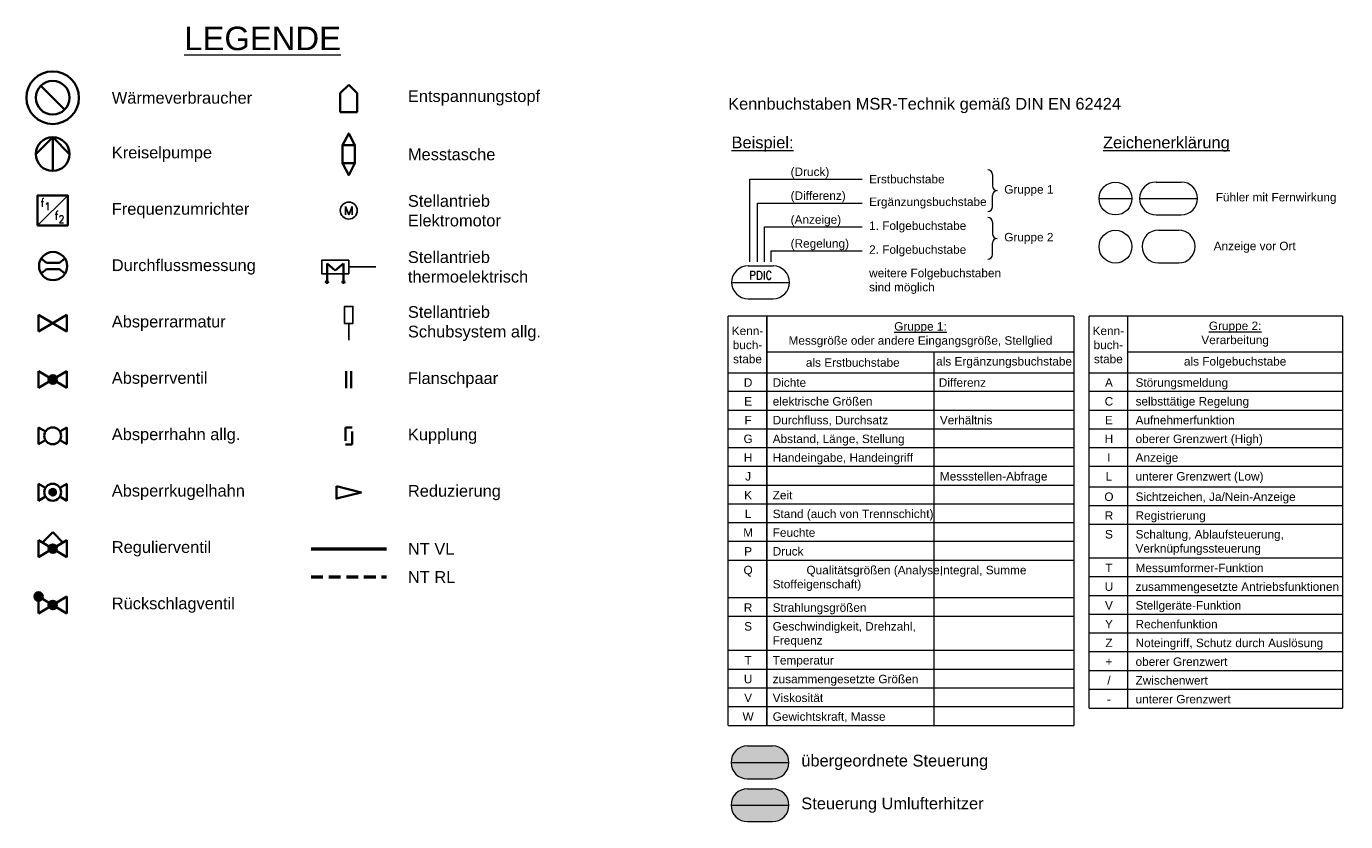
# Model space of a CAD drawing. Header units: millimetres. Extents: x -100 to 887, y -136 to 202.
# Tile 4 of 4: x 606 to 887, y 33 to 202. Entities that reach past the tile are written whole.
import ezdxf
from ezdxf.enums import TextEntityAlignment as Align

# ---------------------------------------------------------------- set-up
doc = ezdxf.new("R2010")
doc.units = ezdxf.units.MM
doc.linetypes.add('GESTRICHELT2', pattern=[0.375, 0.25, -0.125])
doc.layers.get('0').update_dxf_attribs({"lineweight": 18})
for name, color, linetype, lineweight in [('TGAx_G_KOM_Schraff_Steuerung-Umlufterhitzer', 52, 'Continuous', 18), ('TGAx_G_KOM_Schraff_Steuerung-übergeordnet', 241, 'Continuous', 18), ('TGAx_G_TXT_Beschriftung', 7, 'Continuous', 18), ('TGAx_H_KOM_Armaturen', 7, 'Continuous', 35), ('TGAx_H_TXT_Beschriftung', 7, 'Continuous', 18), ('TGAx_SPÄTER_H_LTG_NT_RL', 164, 'GESTRICHELT2', 50), ('TGAx_SPÄTER_H_LTG_NT_VL', 12, 'Continuous', 50)]:
    doc.layers.add(name, color=color, linetype=linetype, lineweight=lineweight)
doc.styles.add('Arial', font='arial.ttf')
doc.styles.add('MEP-Reloaded-M', font='arial.ttf')
doc.styles.add('MEP-Reloaded-M-2.5', font='arial.ttf', dxfattribs={"height": 2.5})
doc.styles.add('MSR-Arial', font='romans.shx')

# ---------------------------------------------------------------- blocks, each defined once
blk = doc.blocks.new('02.MSR_Frequenzumrichter')
at = {"lineweight": 18}
blk.add_line((-3.2, -3.2), (3.2, 3.2), dxfattribs=at)
blk.add_lwpolyline([(-3.2, -3.2), (3.2, -3.2), (3.2, 3.2), (-3.2, 3.2)], close=True)
at = {"lineweight": 18, "char_height": 1.8, "attachment_point": 5, "style": 'MSR-Arial'}
for insert in [(-2.16, 1.63), (0.83, -1.08)]:
    blk.add_mtext('f', dxfattribs=dict(at, insert=insert))
at = {"lineweight": 18, "style": 'MSR-Arial', "width": 0.9}
for p in [(-1.12, 0.86), (1.87, -1.85)]:
    blk.add_attdef('Stufe', text='', height=1.6, dxfattribs=at).set_placement(p, align=Align.MIDDLE_CENTER)
blk = doc.blocks.new('11.06-Wärmeverbraucher m. Heizfläche')
at = {"linetype": 'Continuous'}
blk.add_line((3.63, -3.63), (-3.63, 3.63), dxfattribs=at)
for radius in [8, 5.13]:
    blk.add_circle((0, 0), radius, dxfattribs=at)
blk = doc.blocks.new('13.21-Kreiselpumpe')
at = {"linetype": 'Continuous'}
for p, q in [((-4.5, -4.4), (0, 0.1)), ((0, 0.1), (4.5, -4.4)), ((0, 0.1), (0, -8.9))]:
    blk.add_line(p, q, dxfattribs=at)
blk.add_circle((0, -4.4), 4.5, dxfattribs=at)
blk = doc.blocks.new('17.01.01-Durchflussmessung allg.')
for p, q in [((-1.38, 0.69), (-2.53, 1.62)), ((1.38, 0.69), (-1.38, 0.69)), ((2.53, 1.62), (1.38, 0.69)), ((-1.38, -0.69), (-2.53, -1.62)), ((1.38, -0.69), (-1.38, -0.69)), ((2.53, -1.62), (1.38, -0.69))]:
    blk.add_line(p, q)
blk.add_circle((0, 0), 3)
blk = doc.blocks.new('5.02-Flanschpaar')
at = {"linetype": 'Continuous'}
for p, q in [((0, 1.8), (0, -1.8)), ((1, 1.8), (1, -1.8))]:
    blk.add_line(p, q, dxfattribs=at)
blk = doc.blocks.new('5.07-Kupplung allg.')
at = {"linetype": 'Continuous'}
for p, q in [((0, 1.8), (0, -1)), ((1.4, 1), (1.4, 0)), ((1.4, 0), (1.4, -1.8))]:
    blk.add_line(p, q, dxfattribs=at)
for p, q in [((0, 1.8), (1.4, 1.8)), ((0, -1.8), (1.4, -1.8))]:
    blk.add_line(p, q)
blk = doc.blocks.new('6.01-Reduzierung')
at = {"flags": 128}
blk.add_lwpolyline([(0, 1.3125), (0, -1.3125), (5.25, 0)], close=True, dxfattribs=at)
blk = doc.blocks.new('7.01.01-Absperrarmatur allg.')
at = {"linetype": 'Continuous'}
for p, q in [((0, 1.8), (0, -1.8)), ((6, 1.8), (0, -1.8)), ((0, 1.8), (6, -1.8)), ((6, 1.8), (6, -1.8))]:
    blk.add_line(p, q, dxfattribs=at)
blk = doc.blocks.new('7.01.03-Absperrventil')
at = {"linetype": 'Continuous'}
for p, q in [((0, 1.8), (0, -1.8)), ((0, 1.8), (6, -1.8)), ((6, 1.8), (0, -1.8)), ((6, 1.8), (6, -1.8))]:
    blk.add_line(p, q, dxfattribs=at)
for radius in [0.9, 0.8, 0.7, 0.6, 0.5, 0.4, 0.3, 0.2, 0.1]:
    blk.add_circle((3, 0), radius, dxfattribs=at)
blk.add_point((3, 0), dxfattribs=at)
blk = doc.blocks.new('7.01.04-Absperrhahn allg.')
at = {"linetype": 'Continuous'}
for p, q in [((0, 1.8), (0, -1.8)), ((0, 1.8), (1.46, 0.93)), ((6, 1.8), (4.54, 0.93)), ((6, 1.8), (6, -1.8)), ((1.46, -0.93), (0, -1.8)), ((4.54, -0.93), (6, -1.8))]:
    blk.add_line(p, q, dxfattribs=at)
blk.add_circle((3, 0), 1.8, dxfattribs=at)
blk = doc.blocks.new('7.01.05-Absperrkugelhahn')
h = blk.add_hatch(color=256)
h.dxf.hatch_style = 1
h.paths.add_polyline_path([(2.3, 0, 1), (3.7, 0, 1)])
at = {"linetype": 'Continuous'}
for p, q in [((0, 1.8), (1.46, 0.93)), ((0, 1.8), (0, -1.8)), ((6, 1.8), (4.54, 0.93)), ((6, 1.8), (6, -1.8)), ((1.46, -0.93), (0, -1.8)), ((4.54, -0.93), (6, -1.8))]:
    blk.add_line(p, q, dxfattribs=at)
for radius in [1.8, 0.7]:
    blk.add_circle((3, 0), radius, dxfattribs=at)
blk = doc.blocks.new('7.02.01C-Absperrventil m. stet. Stellverhalten')
h = blk.add_hatch(color=256)
h.dxf.hatch_style = 1
h.paths.add_polyline_path([(2.23, 0.46), (3, 0), (3.77, 0.46, 0.56619)])
h.paths.add_polyline_path([(2.23, 0.46, 0.135933), (2.1, 0, 0.135933), (2.23, -0.46), (3, 0)])
h.paths.add_polyline_path([(3, 0), (2.23, -0.46, 0.56619), (3.77, -0.46)])
h.paths.add_polyline_path([(3.77, 0.46), (3, 0), (3.77, -0.46, 0.135933), (3.9, 0, 0.135933)])
at = {"linetype": 'Continuous'}
for p, q in [((3, 3.48), (0.81, 1.31)), ((3, 3.48), (5.19, 1.31)), ((6, 1.8), (0, -1.8)), ((0, 1.8), (6, -1.8)), ((0, 1.8), (0, -1.8)), ((6, 1.8), (6, -1.8))]:
    blk.add_line(p, q, dxfattribs=at)
blk.add_circle((3, 0), 0.9, dxfattribs=at)
blk.add_point((3, 0), dxfattribs=at)
blk = doc.blocks.new('7.04.02-Rückschlagventil')
at = {"linetype": 'Continuous'}
for p, q in [((0, 1.8), (6, -1.8)), ((6, 1.8), (0, -1.8)), ((0, 1.8), (0, -1.8)), ((6, 1.8), (6, -1.8))]:
    blk.add_line(p, q, dxfattribs=at)
for centre, radius in [((0, 1.8), 0.9), ((0, 1.8), 0.8), ((0, 1.8), 0.7), ((0, 1.8), 0.6), ((0, 1.8), 0.5), ((0, 1.8), 0.4), ((0, 1.8), 0.3), ((0, 1.8), 0.2), ((0, 1.8), 0.1), ((3, 0), 0.9), ((3, 0), 0.8), ((3, 0), 0.7), ((3, 0), 0.6), ((3, 0), 0.5), ((3, 0), 0.4), ((3, 0), 0.3), ((3, 0), 0.2), ((3, 0), 0.1)]:
    blk.add_circle(centre, radius, dxfattribs=at)
blk.add_point((3, 0), dxfattribs=at)
blk = doc.blocks.new('7.05.02-Stellantr. Elektromotor')
at = {"lineweight": 25}
for p, q in [((-0.72, 0.9), (-0.72, -0.9)), ((-0.72, 0.9), (0, -0.9)), ((0, -0.9), (0.72, 0.9)), ((0.72, -0.9), (0.72, 0.9))]:
    blk.add_line(p, q, dxfattribs=at)
blk.add_circle((0, 0), 1.8, dxfattribs=at)
blk = doc.blocks.new('7.05.07-Stellantr. Schubsystem allg.')
at = {"lineweight": 25}
blk.add_line((0, 3.6), (0, 0), dxfattribs=at)
blk.add_lwpolyline([(-0.9, 3.6), (0.9, 3.6), (0.9, 7.2), (-0.9, 7.2)], close=True, dxfattribs=at)
blk = doc.blocks.new('GA_FÜHLER-FERN_SymLang')
for p, q in [((-7.94, 3.5), (-2.6, 3.5)), ((-11.44, 0), (0.9, 0)), ((-7.94, -3.5), (-2.6, -3.5))]:
    blk.add_line(p, q)
for centre, start, end in [((-7.94, 0), 90, 270), ((-2.6, 0), 270, 90)]:
    blk.add_arc(centre, 3.5, start, end)
at = {"style": 'MSR-Arial', "width": 0.9}
for tag, p in [('MESSART', (-5.25, 1.5)), ('WERT', (-5.25, -1.55))]:
    blk.add_attdef(tag, text='', height=1.8, dxfattribs=at).set_placement(p, align=Align.MIDDLE_CENTER)
blk = doc.blocks.new('02.MSR_Fühler rund')
blk.add_circle((0, 0), 3.5)
at = {"style": 'MSR-Arial', "width": 0.9}
blk.add_attdef('MESSART', text='', height=1.8, dxfattribs=at).set_placement((0, 0), align=Align.MIDDLE_CENTER)
blk = doc.blocks.new('02.MSR_Fühler langrund')
for p, q in [((-2.15, 3.5), (2.15, 3.5)), ((-2.15, -3.5), (2.15, -3.5))]:
    blk.add_line(p, q)
for centre, start, end in [((-2.15, 0), 90, 270), ((2.15, 0), 270, 90)]:
    blk.add_arc(centre, 3.5, start, end)
at = {"style": 'MSR-Arial', "width": 0.9}
blk.add_attdef('MESSART', text='', height=1.8, dxfattribs=at).set_placement((0, 0), align=Align.MIDDLE_CENTER)
blk = doc.blocks.new('02.MSR_Fühler m. Fernwirkung_rund')
blk.add_line((-3.5, 0), (3.5, 0))
blk.add_circle((0, 0), 3.5)
at = {"style": 'MSR-Arial', "width": 0.9}
for tag, p in [('MESSART', (0, 1.5)), ('WERT', (0, -1.55))]:
    blk.add_attdef(tag, text='', height=1.8, dxfattribs=at).set_placement(p, align=Align.MIDDLE_CENTER)
blk = doc.blocks.new('Legende_MSR-Symbole')
for p, q in [((56.28, -21.79), (56.28, -24.22)), ((4.62, -40.37), (4.62, -22.78)), ((4.62, -22.78), (28.51, -22.78)), ((6.24, -27.86), (28.51, -27.86)), ((6.24, -40.37), (6.24, -27.86)), ((56.28, -28.66), (56.28, -26.22)), ((7.73, -32.95), (28.51, -32.95)), ((7.73, -40.37), (7.73, -32.95)), ((56.28, -31.96), (56.28, -34.39)), ((56.28, -38.82), (56.28, -36.39)), ((9.17, -38.03), (28.51, -38.03)), ((9.17, -40.37), (9.17, -38.03)), ((73.67, -59.64), (8.24, -59.64)), ((130.85, -59.64), (85.08, -59.64)), ((73.67, -68.01), (-0.01, -68.01)), ((130.85, -68.01), (76.84, -68.01)), ((73.67, -72.01), (-0.01, -72.01)), ((130.85, -72.01), (76.84, -72.01)), ((73.67, -76), (-0.01, -76)), ((130.85, -76), (76.84, -76)), ((73.67, -79.99), (-0.01, -79.99)), ((130.85, -79.99), (76.84, -79.99)), ((73.67, -83.98), (-0.01, -83.98)), ((130.85, -83.98), (76.84, -83.98)), ((73.67, -87.98), (-0.01, -87.98)), ((130.85, -88.33), (76.84, -88.33)), ((73.67, -91.97), (-0.01, -91.97)), ((130.85, -92.33), (76.84, -92.33)), ((73.67, -95.96), (-0.01, -95.96)), ((130.85, -96.32), (76.84, -96.32)), ((73.67, -99.95), (-0.01, -99.95)), ((73.67, -103.95), (-0.01, -103.95)), ((130.85, -103.48), (76.84, -103.48)), ((130.85, -107.47), (76.84, -107.47)), ((73.67, -111.93), (-0.01, -111.93)), ((130.85, -111.46), (76.84, -111.46)), ((73.67, -115.92), (-0.01, -115.92)), ((130.85, -115.45), (76.84, -115.45)), ((130.85, -119.45), (76.84, -119.45)), ((73.67, -123.15), (-0.01, -123.15)), ((130.85, -123.44), (76.84, -123.44)), ((73.67, -127.15), (-0.01, -127.15)), ((130.85, -127.43), (76.84, -127.43)), ((73.67, -131.14), (-0.01, -131.14)), ((130.85, -131.42), (76.84, -131.42)), ((73.67, -135.13), (-0.01, -135.13))]:
    blk.add_line(p, q)
at = {"const_width": 0.3}
for points in [[(-0.01, -51.9), (73.67, -51.9)], [(-0.01, -139.12), (-0.01, -51.9)], [(8.24, -51.9), (8.24, -139.12)], [(73.67, -51.9), (73.67, -139.12)], [(76.84, -135.42), (76.84, -51.9)], [(76.84, -51.9), (130.85, -51.9)], [(85.08, -51.9), (85.08, -135.42)], [(130.85, -51.9), (130.85, -135.42)], [(43.85, -139.12), (43.85, -59.64)], [(73.67, -64.02), (-0.01, -64.02)], [(130.85, -64.02), (76.84, -64.02)], [(130.85, -135.42), (76.84, -135.42)], [(73.67, -139.12), (-0.01, -139.12)]]:
    blk.add_lwpolyline(points, dxfattribs=at)
for centre, start, end in [((55.28, -21.79), 0, 90), ((57.28, -24.22), 180, 270), ((57.28, -26.22), 90, 180), ((55.28, -28.66), 270, 0), ((55.28, -31.96), 0, 90), ((57.28, -34.39), 180, 270), ((57.28, -36.39), 90, 180), ((55.28, -38.82), 270, 0)]:
    blk.add_arc(centre, 1, start, end)
for name, p in [('02.MSR_Fühler m. Fernwirkung_rund', (82.48, -26.9)), ('GA_FÜHLER-FERN_SymLang', (99.06, -26.88)), ('02.MSR_Fühler rund', (82.48, -37.14)), ('02.MSR_Fühler langrund', (93.79, -37.12))]:
    blk.add_blockref(name, p)
blk.add_blockref('GA_FÜHLER-FERN_SymLang', (12.17, -44.74)).add_auto_attribs({'MESSART': 'PDIC'})
at = {"style": 'MEP-Reloaded-M'}
for s, insert, char_height, attachment_point in [('Kennbuchstaben MSR-Technik gemäß DIN EN 62424', (0, -5.47), 2.5, 1), ('{\\LBeispiel:}', (0.73, -13.7), 2.5, 1), ('{\\LZeichenerklärung}', (79.83, -13.7), 2.5, 1), ('(Druck)', (13.3, -21.47), 1.8, 4), ('Erstbuchstabe', (30.02, -22.78), 1.8, 4), ('(Differenz)', (13.3, -26.56), 1.8, 4), ('Gruppe 1', (58.79, -25.22), 1.8, 4), ('Ergänzungsbuchstabe', (30.02, -27.86), 1.8, 4), ('Fühler mit Fernwirkung', (103.84, -26.88), 1.8, 4), ('(Anzeige)', (13.3, -31.64), 1.8, 4), ('1. Folgebuchstabe', (30.02, -32.95), 1.8, 4), ('(Regelung)', (13.3, -36.73), 1.8, 4), ('Gruppe 2', (58.79, -35.39), 1.8, 4), ('Anzeige vor Ort', (103.4, -37.27), 1.8, 4), ('2. Folgebuchstabe', (30.02, -38.03), 1.8, 4), ('weitere Folgebuchstaben\\Psind möglich', (30.02, -44.53), 1.8, 4), ('{\\LGruppe 2:}\\PVerarbeitung', (107.96, -55.77), 1.8, 5), ('Kenn-\\Pbuch-\\Pstabe', (4.12, -58.08), 1.8, 5), ('{\\LGruppe 1:}\\PMessgröße oder andere Eingangsgröße, Stellglied ', (40.95, -55.89), 1.8, 5), ('Kenn-\\Pbuch-\\Pstabe', (80.96, -58.08), 1.8, 5), ('als Erstbuchstabe', (26.54, -61.83), 1.8, 5), ('als Ergänzungsbuchstabe', (58.76, -61.83), 1.8, 5), ('als Folgebuchstabe', (107.96, -61.83), 1.8, 5), ('D', (4.25, -65.18), 1.8, 2), ('Dichte', (9.48, -65.18), 1.8, 1), ('Differenz', (44.86, -65.18), 1.8, 1), ('A', (81.09, -65.18), 1.8, 2), ('Störungsmeldung', (86.76, -65.18), 1.8, 1), ('E', (4.25, -69.17), 1.8, 2), ('elektrische Größen', (9.48, -69.17), 1.8, 1), ('C', (81.09, -69.17), 1.8, 2), ('selbsttätige Regelung', (86.76, -69.17), 1.8, 1), ('Durchfluss, Durchsatz', (9.48, -73.17), 1.8, 1), ('Verhältnis', (45.08, -73.17), 1.8, 1), ('Aufnehmerfunktion', (86.76, -73.17), 1.8, 1), ('F', (4.25, -73.17), 1.8, 2), ('E', (81.09, -73.17), 1.8, 2), ('G', (4.25, -77.16), 1.8, 2), ('Abstand, Länge, Stellung', (9.48, -77.16), 1.8, 1), ('H', (81.09, -77.16), 1.8, 2), ('oberer Grenzwert (High)', (86.76, -77.16), 1.8, 1), ('H', (4.25, -81.15), 1.8, 2), ('Handeingabe, Handeingriff', (9.48, -81.15), 1.8, 1), ('I', (81.09, -81.15), 1.8, 2), ('Anzeige', (86.76, -81.15), 1.8, 1), ('J', (4.25, -85.14), 1.8, 2), ('Messstellen-Abfrage', (45.08, -85.14), 1.8, 1), ('L', (81.09, -85.14), 1.8, 2), ('unterer Grenzwert (Low)', (86.76, -85.14), 1.8, 1), ('K', (4.25, -89.14), 1.8, 2), ('Zeit', (9.48, -89.14), 1.8, 1), ('O', (81.09, -89.49), 1.8, 2), ('Sichtzeichen, Ja/Nein-Anzeige', (86.76, -89.49), 1.8, 1), ('L', (4.25, -93.13), 1.8, 2), ('Stand (auch von Trennschicht)', (9.48, -93.13), 1.8, 1), ('R', (81.09, -93.49), 1.8, 2), ('Registrierung', (86.76, -93.49), 1.8, 1), ('M', (4.25, -97.12), 1.8, 2), ('Feuchte', (9.48, -97.12), 1.8, 1), ('S', (81.09, -97.48), 1.8, 2), ('Schaltung, Ablaufsteuerung,\\PVerknüpfungssteuerung', (86.76, -97.48), 1.8, 1), ('P', (4.25, -101.11), 1.8, 2), ('Druck', (9.48, -101.11), 1.8, 1), ('Q', (4.25, -105.1), 1.8, 2), ('^IQualitätsgrößen (Analyse,\\PStoffeigenschaft)', (9.48, -105.1), 1.8, 1), ('Integral, Summe', (45.08, -105.1), 1.8, 1), ('T', (81.09, -104.64), 1.8, 2), ('Messumformer-Funktion', (86.76, -104.64), 1.8, 1), ('U', (81.09, -108.63), 1.8, 2), ('zusammengesetzte Antriebsfunktionen', (86.76, -108.63), 1.8, 1), ('R', (4.25, -113.09), 1.8, 2), ('Strahlungsgrößen', (9.48, -113.09), 1.8, 1), ('V', (81.09, -112.62), 1.8, 2), ('Stellgeräte-Funktion', (86.76, -112.62), 1.8, 1), ('S', (4.25, -117.08), 1.8, 2), ('Geschwindigkeit, Drehzahl,\\PFrequenz', (9.48, -117.08), 1.8, 1), ('Y', (81.09, -116.61), 1.8, 2), ('Rechenfunktion', (86.76, -116.61), 1.8, 1), ('Z', (81.09, -120.61), 1.8, 2), ('Noteingriff, Schutz durch Auslösung', (86.76, -120.61), 1.8, 1), ('T', (4.25, -124.31), 1.8, 2), ('Temperatur', (9.48, -124.31), 1.8, 1), ('+', (81.09, -124.6), 1.8, 2), ('oberer Grenzwert', (86.76, -124.6), 1.8, 1), ('U', (4.25, -128.3), 1.8, 2), ('zusammengesetzte Größen', (9.48, -128.3), 1.8, 1), ('/', (81.09, -128.59), 1.8, 2), ('Zwischenwert', (86.76, -128.59), 1.8, 1), ('V', (4.25, -132.3), 1.8, 2), ('Viskosität', (9.48, -132.3), 1.8, 1), ('-', (81.09, -132.58), 1.8, 2), ('unterer Grenzwert', (86.76, -132.58), 1.8, 1), ('W', (4.25, -136.29), 1.8, 2), ('Gewichtskraft, Masse', (9.48, -136.29), 1.8, 1)]:
    blk.add_mtext(s, dxfattribs=dict(at, insert=insert, char_height=char_height, attachment_point=attachment_point))

msp = doc.modelspace()

# ---------------------------------------------------------------- hatches: boundary and pattern name
at = {"layer": 'TGAx_G_KOM_Schraff_Steuerung-Umlufterhitzer'}
h = msp.add_hatch(color=256, dxfattribs=at)
h.dxf.hatch_style = 1
edge = h.paths.add_edge_path()
edge.add_arc((760.02, 36.06), 3.5, 90, 270)
edge.add_line((760.02, 32.56), (765.37, 32.56))
edge.add_arc((765.37, 36.06), 3.5, 270, 450)
edge.add_line((765.37, 39.56), (760.02, 39.56))
at = {"layer": 'TGAx_G_KOM_Schraff_Steuerung-übergeordnet'}
h = msp.add_hatch(color=256, dxfattribs=at)
h.dxf.hatch_style = 1
edge = h.paths.add_edge_path()
edge.add_arc((760.02, 45.17), 3.5, 90, 270)
edge.add_line((760.02, 41.67), (765.37, 41.67))
edge.add_arc((765.37, 45.17), 3.5, 270, 450)
edge.add_line((765.37, 48.67), (760.02, 48.67))

# ---------------------------------------------------------------- linework, layer by layer
at = {"layer": 'TGAx_H_KOM_Armaturen'}
for p, q in [((675.11, 189.43), (673.31, 187.63)), ((676.91, 187.63), (675.11, 189.43)), ((673.31, 187.63), (673.31, 183.63)), ((676.91, 187.63), (676.91, 183.63)), ((673.31, 183.63), (676.91, 183.63)), ((670.48, 147.68), (670.48, 151.39)), ((670.48, 151.39), (672.23, 149.91)), ((673.98, 151.39), (672.23, 149.91)), ((673.98, 147.68), (673.98, 151.39))]:
    msp.add_line(p, q, dxfattribs=at)
for points in [[(676.43, 176.57), (673.8, 176.57), (675.11, 179.07)], [(673.8, 172.73), (676.43, 172.73), (676.43, 176.57), (673.8, 176.57)], [(676.43, 172.73), (673.8, 172.73), (675.11, 170.23)]]:
    msp.add_lwpolyline(points, close=True, dxfattribs=at)
for centre in [(670.48, 147.46), (673.98, 147.46)]:
    msp.add_circle(centre, 0.219, dxfattribs=at)
at = {"layer": 'TGAx_SPÄTER_H_LTG_NT_RL', "ltscale": 10}
msp.add_line((667.1, 84.65), (683.12, 84.65), dxfattribs=at)
at = {"layer": 'TGAx_SPÄTER_H_LTG_NT_VL'}
msp.add_line((667.1, 90.65), (683.12, 90.65), dxfattribs=at)

# ---------------------------------------------------------------- block references
at = {"layer": 'TGAx_G_TXT_Beschriftung'}
for p in [(767.96, 45.17), (767.96, 36.06)]:
    msp.add_blockref('GA_FÜHLER-FERN_SymLang', p, dxfattribs=at)
at = {"layer": 'TGAx_H_KOM_Armaturen'}
for name, p, xscale, yscale, zscale in [('11.06-Wärmeverbraucher m. Heizfläche', (612.06, 186.69), 0.7, 0.7, 0.7), ('13.21-Kreiselpumpe', (612.06, 178.21), 0.8, 0.8, 0.8)]:
    msp.add_blockref(name, p, dxfattribs=dict(at, xscale=xscale, yscale=yscale, zscale=zscale))
ref = msp.add_blockref('02.MSR_Frequenzumrichter', (612.06, 162.69), dxfattribs=at)
ref.add_attrib('Stufe', '1', dxfattribs={"layer": '0', "lineweight": 18, "height": 1.6, "style": 'MSR-Arial', "width": 0.9}).set_placement((610.94, 163.55), align=Align.MIDDLE_CENTER)
ref.add_attrib('Stufe', '2', dxfattribs={"layer": '0', "lineweight": 18, "height": 1.6, "style": 'MSR-Arial', "width": 0.9}).set_placement((613.93, 160.84), align=Align.MIDDLE_CENTER)
for name, p in [('7.05.02-Stellantr. Elektromotor', (675.11, 162.65)), ('17.01.01-Durchflussmessung allg.', (612.15, 150.85)), ('7.01.01-Absperrarmatur allg.', (609.06, 138.69)), ('7.05.07-Stellantr. Schubsystem allg.', (675.11, 135.05)), ('7.01.03-Absperrventil', (609.06, 126.69)), ('5.02-Flanschpaar', (674.59, 126.65)), ('7.01.04-Absperrhahn allg.', (609.06, 114.69)), ('5.07-Kupplung allg.', (674.41, 114.65)), ('7.01.05-Absperrkugelhahn', (609.06, 102.69)), ('6.01-Reduzierung', (672.49, 102.65)), ('7.02.01C-Absperrventil m. stet. Stellverhalten', (609.06, 90.69)), ('7.04.02-Rückschlagventil', (609.06, 78.69))]:
    msp.add_blockref(name, p, dxfattribs=at)
at = {"layer": 'TGAx_H_KOM_Armaturen', "xscale": 1.6, "yscale": 1.6, "zscale": 1.6, "rotation": 90}
msp.add_blockref('7.05.07-Stellantr. Schubsystem allg.', (680.87, 150.65), dxfattribs=at)
at = {"layer": 'TGAx_H_TXT_Beschriftung'}
msp.add_blockref('Legende_MSR-Symbole', (755.91, 192.12), dxfattribs=at)

# ---------------------------------------------------------------- texts
at = {"layer": 'TGAx_G_TXT_Beschriftung', "char_height": 2.5, "attachment_point": 4, "style": 'MEP-Reloaded-M'}
for s, insert in [('übergeordnete Steuerung', (771.49, 45.17)), ('Steuerung Umlufterhitzer', (771.49, 36.06))]:
    msp.add_mtext(s, dxfattribs=dict(at, insert=insert))
at = {"layer": 'TGAx_H_TXT_Beschriftung'}
for s, insert, char_height, attachment_point, style in [('{\\LLEGENDE}', (656.77, 199.28), 5, 5, 'MEP-Reloaded-M-2.5'), ('Wärmeverbraucher', (624.65, 186.65), 2.5, 4, 'Arial'), ('Entspannungstopf', (687.71, 186.65), 2.5, 4, 'Arial'), ('Kreiselpumpe', (624.65, 174.65), 2.5, 4, 'Arial'), ('Messtasche', (687.71, 174.61), 2.5, 4, 'Arial'), ('Stellantrieb\\PElektromotor', (687.71, 162.61), 2.5, 4, 'Arial'), ('Frequenzumrichter', (624.65, 162.65), 2.5, 4, 'Arial'), ('Stellantrieb\\Pthermoelektrisch', (687.71, 150.65), 2.5, 4, 'Arial'), ('Durchflussmessung', (624.65, 150.65), 2.5, 4, 'Arial'), ('Stellantrieb\\PSchubsystem allg.', (687.71, 138.61), 2.5, 4, 'Arial'), ('Absperrarmatur', (624.65, 138.65), 2.5, 4, 'Arial'), ('Absperrventil', (624.65, 126.65), 2.5, 4, 'Arial'), ('Flanschpaar', (687.71, 126.61), 2.5, 4, 'Arial'), ('Absperrhahn allg.', (624.65, 114.65), 2.5, 4, 'Arial'), ('Kupplung', (687.71, 114.61), 2.5, 4, 'Arial'), ('Absperrkugelhahn', (624.65, 102.65), 2.5, 4, 'Arial'), ('Reduzierung', (687.71, 102.61), 2.5, 4, 'Arial'), ('Regulierventil', (624.65, 90.65), 2.5, 4, 'Arial'), ('NT VL', (687.71, 90.65), 2.5, 4, 'Arial'), ('NT RL', (687.71, 84.65), 2.5, 4, 'Arial'), ('Rückschlagventil', (624.65, 78.65), 2.5, 4, 'Arial')]:
    msp.add_mtext(s, dxfattribs=dict(at, insert=insert, char_height=char_height, attachment_point=attachment_point, style=style))

doc.saveas('drawing.dxf')
